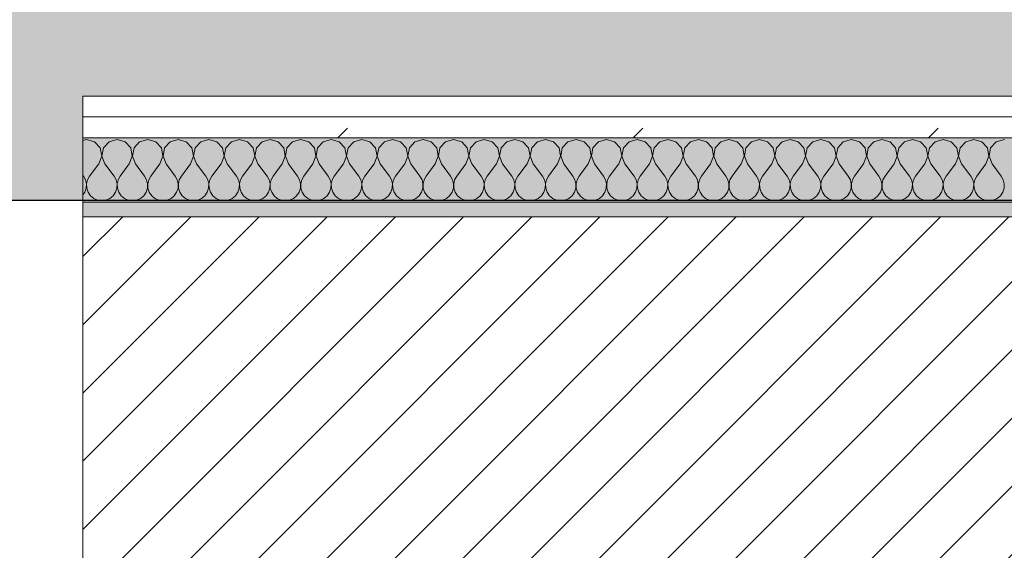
# Model space of a CAD drawing. Header units: millimetres. Extents: x -40968 to 13979, y -19284 to 4746.
# Tile 216 of 256: x -5765 to -5152, y -1411 to -1081. Entities that reach past the tile are written whole.
import ezdxf

# ---------------------------------------------------------------- set-up
doc = ezdxf.new("R2010")
doc.units = ezdxf.units.MM
doc.header["$MEASUREMENT"] = 0
doc.linetypes.add('Wipeout_Contour', pattern=[1000, 0, -1000])
for name, color, linetype in [('12_FAÇ_Façana', 7, 'Continuous'), ('Nuevo_08_E_Envans secs', 7, 'Continuous'), ('Nuevo_14_PAV_Soft Light Grey 0554', 7, 'Continuous'), ('Ventanas Archicad', 7, 'Continuous')]:
    doc.layers.add(name, color=color, linetype=linetype)
for name, color, linetype, lineweight, true_color in [('12_FAÇ_Façana_Pluma_Nº__176', 7, 'Continuous', 15, 0x93a0c6), ('Nuevo_08_E_Envans secs_Pluma_Nº__102', 7, 'Continuous', 5, 0xcccccc), ('Nuevo_08_E_Envans secs_Pluma_Nº__177', 7, 'Continuous', 15, 0xf7e046), ('Nuevo_14_PAV_Soft Light Grey 0554_Pluma_Nº__245', 7, 'Continuous', 13, 0xe8e8e8), ('Ventanas Archicad_Pluma_Nº__3', 7, 'Continuous', 5, 0xa4a4a4)]:
    doc.layers.add(name, color=color, linetype=linetype, lineweight=lineweight, true_color=true_color)
for name, color, linetype, lineweight in [('12_FAÇ_Façana_Pluma_Nº__2', 8, 'Continuous', 5), ('12_FAÇ_Façana_Pluma_Nº__7', 7, 'Continuous', 5), ('Nuevo_08_E_Envans secs_Pluma_Nº__1', 7, 'Continuous', 5), ('Ventanas Archicad_Pluma_Nº__7', 7, 'Continuous', 5)]:
    doc.layers.add(name, color=color, linetype=linetype, lineweight=lineweight)
pattern_1 = [(45, (0, 0), (-183.848, 183.848), [195, -65]), (45, (7e-14, 183.85), (-183.848, 183.848), [195, -65])]

# ---------------------------------------------------------------- blocks, each defined once
blk = doc.blocks.new('Forjado_1_1', base_point=(-23046.79, -1194.06))
at = {"layer": 'Nuevo_14_PAV_Soft Light Grey 0554_Pluma_Nº__245', "linetype": 'Continuous', "lineweight": 0, "true_color": 0xe8e8e8}
h = blk.add_hatch(color=254, dxfattribs=at)
h.paths.add_polyline_path([(-23046.79, -1194.06), (-1631.11, -1193.63), (-1631.11, -6938.97), (-1556.11, -6938.97), (-1556.11, -7503.98), (-1616.26, -7503.98), (-1616.05, -11935.98), (-1564.89, -11935.98), (-1564.89, -12491.98), (-2024.11, -12491.98), (-2024.11, -12338.98), (-6997.39, -12338.98), (-6997.39, -12391.98), (-3637.68, -12391.98), (-3638.94, -13690.72), (-3644.87, -17130.96), (428.17, -17130.98), (428.89, -16788.98), (778.89, -16788.98), (778.35, -17142.97), (2622.91, -17145.82), (2623.01, -17079.79), (3389.91, -17080.98), (3389.61, -17276.98), (5489.84, -17280.21), (5489.84, -17141.49), (5763.89, -17141.49), (5763.89, -16738.98), (6378.89, -16738.98), (6378.89, -12488.98), (5778.89, -12488.98), (5779.74, -11938.87), (6782.11, -11938.85), (6782.11, -9207.42), (6082.11, -9207.42), (6016.11, -7504.98), (6016.11, -9073.42), (2073.42, -9073.42), (2073.42, -5267.32), (5998.89, -5267.32), (5998.89, -1708.98), (5884.89, -967.98), (7332.11, -967.98), (7332.11, 1999.55), (-28277.4, 1999.55), (-23028.39, 1969.01)])
h.paths.add_polyline_path([(492.89, -5267.32), (1951.42, -5267.32), (1951.42, -9073.42), (492.89, -9073.42)], flags=0)
at = {"layer": 'Nuevo_14_PAV_Soft Light Grey 0554_Pluma_Nº__245', "color": 254, "linetype": 'Continuous', "lineweight": 13, "true_color": 0xe8e8e8, "flags": 128}
blk.add_lwpolyline([(428.17, -17130.98), (-3644.87, -17130.96), (-3638.94, -13690.72), (-3637.68, -12391.98), (-6997.39, -12391.98), (-6997.39, -12338.98), (-2024.11, -12338.98), (-2024.11, -12491.98), (-1564.89, -12491.98), (-1564.89, -11935.98), (-1616.05, -11935.98), (-1616.26, -7503.98), (-1556.11, -7503.98), (-1556.11, -6938.97), (-1631.11, -6938.97), (-1631.11, -1193.63), (-23046.79, -1194.06)], dxfattribs=at)
blk = doc.blocks.new('Ventana Vertical Multi-Faja 27_5')
at = {"layer": 'Ventanas Archicad_Pluma_Nº__3', "color": 253, "linetype": 'Continuous', "lineweight": 5, "true_color": 0xa4a4a4}
blk.add_line((-600, -430), (600, -430), dxfattribs=at)
at = {"layer": 'Ventanas Archicad_Pluma_Nº__7', "color": 7, "linetype": 'Continuous', "lineweight": 5}
for p, q in [((-600, -200), (-600, -420)), ((-600, -420), (-600, -430))]:
    blk.add_line(p, q, dxfattribs=at)
blk = doc.blocks.new('Muro_6_1', base_point=(-6926, -1193.98))
at = {"layer": '12_FAÇ_Façana_Pluma_Nº__7', "color": 7, "linetype": 'Continuous', "lineweight": 5}
for p, q in [((-5726, -1203.98), (-5726, -1193.98)), ((-5726, -1423.98), (-5726, -1203.98))]:
    blk.add_line(p, q, dxfattribs=at)
at = {"layer": 'Ventanas Archicad', "color": 253, "linetype": 'Continuous', "lineweight": 5, "true_color": 0xa4a4a6, "zscale": 1000, "rotation": 180}
blk.add_blockref('Ventana Vertical Multi-Faja 27_5', (-6326, -1623.98), dxfattribs=at)
blk = doc.blocks.new('Muro_7_1', base_point=(-5726, -1193.98))
at = {"layer": '12_FAÇ_Façana_Pluma_Nº__176', "linetype": 'Continuous', "lineweight": 0, "true_color": 0x495063}
blk.add_hatch(color=251, dxfattribs=at).paths.add_polyline_path([(-3383.43, -1193.98), (-5726, -1193.98), (-5726, -1203.98), (-3383.43, -1203.98)])
at = {"layer": '12_FAÇ_Façana_Pluma_Nº__2', "linetype": 'Continuous', "lineweight": 5}
h = blk.add_hatch(dxfattribs=at)
h.set_pattern_fill('Ceramic_0001', color=8, style=0, pattern_type=2)
h.set_pattern_definition([(45, (0, 0), (-21.2132, 21.2132), [])])
h.paths.add_polyline_path([(-5726, -1418.98), (-3383.43, -1418.98), (-3383.43, -1203.98), (-5726, -1203.98)])
at = {"layer": '12_FAÇ_Façana_Pluma_Nº__7', "color": 7, "linetype": 'Continuous', "lineweight": 5}
blk.add_line((-3383.43, -1203.98), (-5726, -1203.98), dxfattribs=at)
at = {"layer": '12_FAÇ_Façana_Pluma_Nº__7', "color": 7, "linetype": 'Continuous', "lineweight": 5, "flags": 128}
blk.add_lwpolyline([(-3383.43, -1193.98), (-5726, -1193.98)], dxfattribs=at)
blk = doc.blocks.new('*X501')
at = {"layer": 'Nuevo_08_E_Envans secs_Pluma_Nº__102', "color": 254, "linetype": 'Continuous', "lineweight": 5, "true_color": 0xcccccc}
for p, q in [((-5723.81, -1155.93), (-5726, -1156.55)), ((-5718.8, -1157.35), (-5723.81, -1155.93)), ((-5715.29, -1161.19), (-5718.8, -1157.35)), ((-5709.77, -1157.35), (-5713.28, -1161.19)), ((-5704.76, -1155.93), (-5709.77, -1157.35)), ((-5699.75, -1157.35), (-5704.76, -1155.93)), ((-5696.24, -1161.19), (-5699.75, -1157.35)), ((-5690.72, -1157.35), (-5694.23, -1161.19)), ((-5685.71, -1155.93), (-5690.72, -1157.35)), ((-5680.71, -1157.35), (-5685.71, -1155.93)), ((-5677.2, -1161.19), (-5680.71, -1157.35)), ((-5671.67, -1157.35), (-5675.19, -1161.19)), ((-5666.67, -1155.93), (-5671.67, -1157.35)), ((-5661.66, -1157.35), (-5666.67, -1155.93)), ((-5658.15, -1161.19), (-5661.66, -1157.35)), ((-5652.63, -1157.35), (-5656.14, -1161.19)), ((-5647.62, -1155.93), (-5652.63, -1157.35)), ((-5642.61, -1157.35), (-5647.62, -1155.93)), ((-5639.1, -1161.19), (-5642.61, -1157.35)), ((-5633.58, -1157.35), (-5637.09, -1161.19)), ((-5628.57, -1155.93), (-5633.58, -1157.35)), ((-5623.56, -1157.35), (-5628.57, -1155.93)), ((-5620.05, -1161.19), (-5623.56, -1157.35)), ((-5614.53, -1157.35), (-5618.04, -1161.19)), ((-5609.52, -1155.93), (-5614.53, -1157.35)), ((-5604.52, -1157.35), (-5609.52, -1155.93)), ((-5601.01, -1161.19), (-5604.52, -1157.35)), ((-5595.48, -1157.35), (-5598.99, -1161.19)), ((-5590.48, -1155.93), (-5595.48, -1157.35)), ((-5585.47, -1157.35), (-5590.48, -1155.93)), ((-5581.96, -1161.19), (-5585.47, -1157.35)), ((-5576.44, -1157.35), (-5579.95, -1161.19)), ((-5571.43, -1155.93), (-5576.44, -1157.35)), ((-5566.42, -1157.35), (-5571.43, -1155.93)), ((-5562.91, -1161.19), (-5566.42, -1157.35)), ((-5557.39, -1157.35), (-5560.9, -1161.19)), ((-5552.38, -1155.93), (-5557.39, -1157.35)), ((-5547.37, -1157.35), (-5552.38, -1155.93)), ((-5543.86, -1161.19), (-5547.37, -1157.35)), ((-5538.34, -1157.35), (-5541.85, -1161.19)), ((-5533.33, -1155.93), (-5538.34, -1157.35)), ((-5528.33, -1157.35), (-5533.33, -1155.93)), ((-5524.81, -1161.19), (-5528.33, -1157.35)), ((-5519.29, -1157.35), (-5522.8, -1161.19)), ((-5514.29, -1155.93), (-5519.29, -1157.35)), ((-5509.28, -1157.35), (-5514.29, -1155.93)), ((-5505.77, -1161.19), (-5509.28, -1157.35)), ((-5500.25, -1157.35), (-5503.76, -1161.19)), ((-5495.24, -1155.93), (-5500.25, -1157.35)), ((-5490.23, -1157.35), (-5495.24, -1155.93)), ((-5486.72, -1161.19), (-5490.23, -1157.35)), ((-5481.2, -1157.35), (-5484.71, -1161.19)), ((-5476.19, -1155.93), (-5481.2, -1157.35)), ((-5471.18, -1157.35), (-5476.19, -1155.93)), ((-5467.67, -1161.19), (-5471.18, -1157.35)), ((-5462.15, -1157.35), (-5465.66, -1161.19)), ((-5457.14, -1155.93), (-5462.15, -1157.35)), ((-5452.14, -1157.35), (-5457.14, -1155.93)), ((-5448.62, -1161.19), (-5452.14, -1157.35)), ((-5443.1, -1157.35), (-5446.61, -1161.19)), ((-5438.1, -1155.93), (-5443.1, -1157.35)), ((-5433.09, -1157.35), (-5438.1, -1155.93)), ((-5429.58, -1161.19), (-5433.09, -1157.35)), ((-5424.05, -1157.35), (-5427.57, -1161.19)), ((-5419.05, -1155.93), (-5424.05, -1157.35)), ((-5414.04, -1157.35), (-5419.05, -1155.93)), ((-5410.53, -1161.19), (-5414.04, -1157.35)), ((-5405.01, -1157.35), (-5408.52, -1161.19)), ((-5400, -1155.93), (-5405.01, -1157.35)), ((-5394.99, -1157.35), (-5400, -1155.93)), ((-5391.48, -1161.19), (-5394.99, -1157.35)), ((-5385.96, -1157.35), (-5389.47, -1161.19)), ((-5380.95, -1155.93), (-5385.96, -1157.35)), ((-5375.95, -1157.35), (-5380.95, -1155.93)), ((-5372.43, -1161.19), (-5375.95, -1157.35)), ((-5366.91, -1157.35), (-5370.42, -1161.19)), ((-5361.9, -1155.93), (-5366.91, -1157.35)), ((-5356.9, -1157.35), (-5361.9, -1155.93)), ((-5353.39, -1161.19), (-5356.9, -1157.35)), ((-5347.86, -1157.35), (-5351.38, -1161.19)), ((-5342.86, -1155.93), (-5347.86, -1157.35)), ((-5337.85, -1157.35), (-5342.86, -1155.93)), ((-5334.34, -1161.19), (-5337.85, -1157.35)), ((-5328.82, -1157.35), (-5332.33, -1161.19)), ((-5323.81, -1155.93), (-5328.82, -1157.35)), ((-5318.8, -1157.35), (-5323.81, -1155.93)), ((-5315.29, -1161.19), (-5318.8, -1157.35)), ((-5309.77, -1157.35), (-5313.28, -1161.19)), ((-5304.76, -1155.93), (-5309.77, -1157.35)), ((-5299.75, -1157.35), (-5304.76, -1155.93)), ((-5296.24, -1161.19), (-5299.75, -1157.35)), ((-5290.72, -1157.35), (-5294.23, -1161.19)), ((-5285.71, -1155.93), (-5290.72, -1157.35)), ((-5280.71, -1157.35), (-5285.71, -1155.93)), ((-5277.2, -1161.19), (-5280.71, -1157.35)), ((-5271.67, -1157.35), (-5275.19, -1161.19)), ((-5266.67, -1155.93), (-5271.67, -1157.35)), ((-5261.66, -1157.35), (-5266.67, -1155.93)), ((-5258.15, -1161.19), (-5261.66, -1157.35)), ((-5252.63, -1157.35), (-5256.14, -1161.19)), ((-5247.62, -1155.93), (-5252.63, -1157.35)), ((-5242.61, -1157.35), (-5247.62, -1155.93)), ((-5239.1, -1161.19), (-5242.61, -1157.35)), ((-5233.58, -1157.35), (-5237.09, -1161.19)), ((-5228.57, -1155.93), (-5233.58, -1157.35)), ((-5223.56, -1157.35), (-5228.57, -1155.93)), ((-5220.05, -1161.19), (-5223.56, -1157.35)), ((-5214.53, -1157.35), (-5218.04, -1161.19)), ((-5209.52, -1155.93), (-5214.53, -1157.35)), ((-5204.52, -1157.35), (-5209.52, -1155.93)), ((-5201.01, -1161.19), (-5204.52, -1157.35)), ((-5195.48, -1157.35), (-5198.99, -1161.19)), ((-5190.48, -1155.93), (-5195.48, -1157.35)), ((-5185.47, -1157.35), (-5190.48, -1155.93)), ((-5181.96, -1161.19), (-5185.47, -1157.35)), ((-5176.44, -1157.35), (-5179.95, -1161.19)), ((-5171.43, -1155.93), (-5176.44, -1157.35)), ((-5166.42, -1157.35), (-5171.43, -1155.93)), ((-5162.91, -1161.19), (-5166.42, -1157.35)), ((-5157.39, -1157.35), (-5160.9, -1161.19)), ((-5152.38, -1155.93), (-5157.39, -1157.35)), ((-5714.32, -1166.31), (-5715.29, -1161.19)), ((-5713.28, -1161.19), (-5714.25, -1166.31)), ((-5695.28, -1166.31), (-5696.24, -1161.19)), ((-5694.23, -1161.19), (-5695.2, -1166.31)), ((-5676.23, -1166.31), (-5677.2, -1161.19)), ((-5675.19, -1161.19), (-5676.15, -1166.31)), ((-5657.18, -1166.31), (-5658.15, -1161.19)), ((-5656.14, -1161.19), (-5657.1, -1166.31)), ((-5638.13, -1166.31), (-5639.1, -1161.19)), ((-5637.09, -1161.19), (-5638.06, -1166.31)), ((-5619.09, -1166.31), (-5620.05, -1161.19)), ((-5618.04, -1161.19), (-5619.01, -1166.31)), ((-5600.04, -1166.31), (-5601.01, -1161.19)), ((-5598.99, -1161.19), (-5599.96, -1166.31)), ((-5580.99, -1166.31), (-5581.96, -1161.19)), ((-5579.95, -1161.19), (-5580.91, -1166.31)), ((-5561.94, -1166.31), (-5562.91, -1161.19)), ((-5560.9, -1161.19), (-5561.87, -1166.31)), ((-5542.9, -1166.31), (-5543.86, -1161.19)), ((-5541.85, -1161.19), (-5542.82, -1166.31)), ((-5523.85, -1166.31), (-5524.81, -1161.19)), ((-5522.8, -1161.19), (-5523.77, -1166.31)), ((-5504.8, -1166.31), (-5505.77, -1161.19)), ((-5503.76, -1161.19), (-5504.72, -1166.31)), ((-5485.75, -1166.31), (-5486.72, -1161.19)), ((-5484.71, -1161.19), (-5485.68, -1166.31)), ((-5466.71, -1166.31), (-5467.67, -1161.19)), ((-5465.66, -1161.19), (-5466.63, -1166.31)), ((-5447.66, -1166.31), (-5448.62, -1161.19)), ((-5446.61, -1161.19), (-5447.58, -1166.31)), ((-5428.61, -1166.31), (-5429.58, -1161.19)), ((-5427.57, -1161.19), (-5428.53, -1166.31)), ((-5409.56, -1166.31), (-5410.53, -1161.19)), ((-5408.52, -1161.19), (-5409.49, -1166.31)), ((-5390.51, -1166.31), (-5391.48, -1161.19)), ((-5389.47, -1161.19), (-5390.44, -1166.31)), ((-5371.47, -1166.31), (-5372.43, -1161.19)), ((-5370.42, -1161.19), (-5371.39, -1166.31)), ((-5352.42, -1166.31), (-5353.39, -1161.19)), ((-5351.38, -1161.19), (-5352.34, -1166.31)), ((-5333.37, -1166.31), (-5334.34, -1161.19)), ((-5332.33, -1161.19), (-5333.29, -1166.31)), ((-5314.32, -1166.31), (-5315.29, -1161.19)), ((-5313.28, -1161.19), (-5314.25, -1166.31)), ((-5295.28, -1166.31), (-5296.24, -1161.19)), ((-5294.23, -1161.19), (-5295.2, -1166.31)), ((-5276.23, -1166.31), (-5277.2, -1161.19)), ((-5275.19, -1161.19), (-5276.15, -1166.31)), ((-5257.18, -1166.31), (-5258.15, -1161.19)), ((-5256.14, -1161.19), (-5257.1, -1166.31)), ((-5238.13, -1166.31), (-5239.1, -1161.19)), ((-5237.09, -1161.19), (-5238.06, -1166.31)), ((-5219.09, -1166.31), (-5220.05, -1161.19)), ((-5218.04, -1161.19), (-5219.01, -1166.31)), ((-5200.04, -1166.31), (-5201.01, -1161.19)), ((-5198.99, -1161.19), (-5199.96, -1166.31)), ((-5180.99, -1166.31), (-5181.96, -1161.19)), ((-5179.95, -1161.19), (-5180.91, -1166.31)), ((-5161.94, -1166.31), (-5162.91, -1161.19)), ((-5160.9, -1161.19), (-5161.87, -1166.31)), ((-5716.19, -1171.17), (-5714.32, -1166.31)), ((-5714.25, -1166.31), (-5712.38, -1171.17)), ((-5697.14, -1171.17), (-5695.28, -1166.31)), ((-5695.2, -1166.31), (-5693.33, -1171.17)), ((-5678.1, -1171.17), (-5676.23, -1166.31)), ((-5676.15, -1166.31), (-5674.29, -1171.17)), ((-5659.05, -1171.17), (-5657.18, -1166.31)), ((-5657.1, -1166.31), (-5655.24, -1171.17)), ((-5640, -1171.17), (-5638.13, -1166.31)), ((-5638.06, -1166.31), (-5636.19, -1171.17)), ((-5620.95, -1171.17), (-5619.09, -1166.31)), ((-5619.01, -1166.31), (-5617.14, -1171.17)), ((-5601.9, -1171.17), (-5600.04, -1166.31)), ((-5599.96, -1166.31), (-5598.1, -1171.17)), ((-5582.86, -1171.17), (-5580.99, -1166.31)), ((-5580.91, -1166.31), (-5579.05, -1171.17)), ((-5563.81, -1171.17), (-5561.94, -1166.31)), ((-5561.87, -1166.31), (-5560, -1171.17)), ((-5544.76, -1171.17), (-5542.9, -1166.31)), ((-5542.82, -1166.31), (-5540.95, -1171.17)), ((-5525.71, -1171.17), (-5523.85, -1166.31)), ((-5523.77, -1166.31), (-5521.9, -1171.17)), ((-5506.67, -1171.17), (-5504.8, -1166.31)), ((-5504.72, -1166.31), (-5502.86, -1171.17)), ((-5487.62, -1171.17), (-5485.75, -1166.31)), ((-5485.68, -1166.31), (-5483.81, -1171.17)), ((-5468.57, -1171.17), (-5466.71, -1166.31)), ((-5466.63, -1166.31), (-5464.76, -1171.17)), ((-5449.52, -1171.17), (-5447.66, -1166.31)), ((-5447.58, -1166.31), (-5445.71, -1171.17)), ((-5430.48, -1171.17), (-5428.61, -1166.31)), ((-5428.53, -1166.31), (-5426.67, -1171.17)), ((-5411.43, -1171.17), (-5409.56, -1166.31)), ((-5409.49, -1166.31), (-5407.62, -1171.17)), ((-5392.38, -1171.17), (-5390.51, -1166.31)), ((-5390.44, -1166.31), (-5388.57, -1171.17)), ((-5373.33, -1171.17), (-5371.47, -1166.31)), ((-5371.39, -1166.31), (-5369.52, -1171.17)), ((-5354.29, -1171.17), (-5352.42, -1166.31)), ((-5352.34, -1166.31), (-5350.48, -1171.17)), ((-5335.24, -1171.17), (-5333.37, -1166.31)), ((-5333.29, -1166.31), (-5331.43, -1171.17)), ((-5316.19, -1171.17), (-5314.32, -1166.31)), ((-5314.25, -1166.31), (-5312.38, -1171.17)), ((-5297.14, -1171.17), (-5295.28, -1166.31)), ((-5295.2, -1166.31), (-5293.33, -1171.17)), ((-5278.1, -1171.17), (-5276.23, -1166.31)), ((-5276.15, -1166.31), (-5274.29, -1171.17)), ((-5259.05, -1171.17), (-5257.18, -1166.31)), ((-5257.1, -1166.31), (-5255.24, -1171.17)), ((-5240, -1171.17), (-5238.13, -1166.31)), ((-5238.06, -1166.31), (-5236.19, -1171.17)), ((-5220.95, -1171.17), (-5219.09, -1166.31)), ((-5219.01, -1166.31), (-5217.14, -1171.17)), ((-5201.9, -1171.17), (-5200.04, -1166.31)), ((-5199.96, -1166.31), (-5198.1, -1171.17)), ((-5182.86, -1171.17), (-5180.99, -1166.31)), ((-5180.91, -1166.31), (-5179.05, -1171.17)), ((-5163.81, -1171.17), (-5161.94, -1166.31)), ((-5161.87, -1166.31), (-5160, -1171.17)), ((-5716.19, -1171.17), (-5721.9, -1178.79)), ((-5712.38, -1171.17), (-5706.67, -1178.79)), ((-5697.14, -1171.17), (-5702.86, -1178.79)), ((-5693.33, -1171.17), (-5687.62, -1178.79)), ((-5678.1, -1171.17), (-5683.81, -1178.79)), ((-5674.29, -1171.17), (-5668.57, -1178.79)), ((-5659.05, -1171.17), (-5664.76, -1178.79)), ((-5655.24, -1171.17), (-5649.52, -1178.79)), ((-5640, -1171.17), (-5645.71, -1178.79)), ((-5636.19, -1171.17), (-5630.48, -1178.79)), ((-5620.95, -1171.17), (-5626.67, -1178.79)), ((-5617.14, -1171.17), (-5611.43, -1178.79)), ((-5601.9, -1171.17), (-5607.62, -1178.79)), ((-5598.1, -1171.17), (-5592.38, -1178.79)), ((-5582.86, -1171.17), (-5588.57, -1178.79)), ((-5579.05, -1171.17), (-5573.33, -1178.79)), ((-5563.81, -1171.17), (-5569.52, -1178.79)), ((-5560, -1171.17), (-5554.29, -1178.79)), ((-5544.76, -1171.17), (-5550.48, -1178.79)), ((-5540.95, -1171.17), (-5535.24, -1178.79)), ((-5525.71, -1171.17), (-5531.43, -1178.79)), ((-5521.9, -1171.17), (-5516.19, -1178.79)), ((-5506.67, -1171.17), (-5512.38, -1178.79)), ((-5502.86, -1171.17), (-5497.14, -1178.79)), ((-5487.62, -1171.17), (-5493.33, -1178.79)), ((-5483.81, -1171.17), (-5478.1, -1178.79)), ((-5468.57, -1171.17), (-5474.29, -1178.79)), ((-5464.76, -1171.17), (-5459.05, -1178.79)), ((-5449.52, -1171.17), (-5455.24, -1178.79)), ((-5445.71, -1171.17), (-5440, -1178.79)), ((-5430.48, -1171.17), (-5436.19, -1178.79)), ((-5426.67, -1171.17), (-5420.95, -1178.79)), ((-5411.43, -1171.17), (-5417.14, -1178.79)), ((-5407.62, -1171.17), (-5401.9, -1178.79)), ((-5392.38, -1171.17), (-5398.1, -1178.79)), ((-5388.57, -1171.17), (-5382.86, -1178.79)), ((-5373.33, -1171.17), (-5379.05, -1178.79)), ((-5369.52, -1171.17), (-5363.81, -1178.79)), ((-5354.29, -1171.17), (-5360, -1178.79)), ((-5350.48, -1171.17), (-5344.76, -1178.79)), ((-5335.24, -1171.17), (-5340.95, -1178.79)), ((-5331.43, -1171.17), (-5325.71, -1178.79)), ((-5316.19, -1171.17), (-5321.9, -1178.79)), ((-5312.38, -1171.17), (-5306.67, -1178.79)), ((-5297.14, -1171.17), (-5302.86, -1178.79)), ((-5293.33, -1171.17), (-5287.62, -1178.79)), ((-5278.1, -1171.17), (-5283.81, -1178.79)), ((-5274.29, -1171.17), (-5268.57, -1178.79)), ((-5259.05, -1171.17), (-5264.76, -1178.79)), ((-5255.24, -1171.17), (-5249.52, -1178.79)), ((-5240, -1171.17), (-5245.71, -1178.79)), ((-5236.19, -1171.17), (-5230.48, -1178.79)), ((-5220.95, -1171.17), (-5226.67, -1178.79)), ((-5217.14, -1171.17), (-5211.43, -1178.79)), ((-5201.9, -1171.17), (-5207.62, -1178.79)), ((-5198.1, -1171.17), (-5192.38, -1178.79)), ((-5182.86, -1171.17), (-5188.57, -1178.79)), ((-5179.05, -1171.17), (-5173.33, -1178.79)), ((-5163.81, -1171.17), (-5169.52, -1178.79)), ((-5160, -1171.17), (-5154.29, -1178.79)), ((-5726, -1178.4), (-5725.71, -1178.79)), ((-5724.44, -1181.08), (-5725.71, -1178.79)), ((-5723.85, -1183.64), (-5724.44, -1181.08)), ((-5723.18, -1181.08), (-5723.77, -1183.64)), ((-5721.9, -1178.79), (-5723.18, -1181.08)), ((-5705.4, -1181.08), (-5706.67, -1178.79)), ((-5704.8, -1183.64), (-5705.4, -1181.08)), ((-5704.13, -1181.08), (-5704.72, -1183.64)), ((-5702.86, -1178.79), (-5704.13, -1181.08)), ((-5686.35, -1181.08), (-5687.62, -1178.79)), ((-5685.75, -1183.64), (-5686.35, -1181.08)), ((-5685.08, -1181.08), (-5685.68, -1183.64)), ((-5683.81, -1178.79), (-5685.08, -1181.08)), ((-5667.3, -1181.08), (-5668.57, -1178.79)), ((-5666.71, -1183.64), (-5667.3, -1181.08)), ((-5666.03, -1181.08), (-5666.63, -1183.64)), ((-5664.76, -1178.79), (-5666.03, -1181.08)), ((-5648.25, -1181.08), (-5649.52, -1178.79)), ((-5647.66, -1183.64), (-5648.25, -1181.08)), ((-5646.99, -1181.08), (-5647.58, -1183.64)), ((-5645.71, -1178.79), (-5646.99, -1181.08)), ((-5629.2, -1181.08), (-5630.48, -1178.79)), ((-5628.61, -1183.64), (-5629.2, -1181.08)), ((-5627.94, -1181.08), (-5628.53, -1183.64)), ((-5626.67, -1178.79), (-5627.94, -1181.08)), ((-5610.16, -1181.08), (-5611.43, -1178.79)), ((-5609.56, -1183.64), (-5610.16, -1181.08)), ((-5608.89, -1181.08), (-5609.49, -1183.64)), ((-5607.62, -1178.79), (-5608.89, -1181.08)), ((-5591.11, -1181.08), (-5592.38, -1178.79)), ((-5590.51, -1183.64), (-5591.11, -1181.08)), ((-5589.84, -1181.08), (-5590.44, -1183.64)), ((-5588.57, -1178.79), (-5589.84, -1181.08)), ((-5572.06, -1181.08), (-5573.33, -1178.79)), ((-5571.47, -1183.64), (-5572.06, -1181.08)), ((-5570.8, -1181.08), (-5571.39, -1183.64)), ((-5569.52, -1178.79), (-5570.8, -1181.08)), ((-5553.01, -1181.08), (-5554.29, -1178.79)), ((-5552.42, -1183.64), (-5553.01, -1181.08)), ((-5551.75, -1181.08), (-5552.34, -1183.64)), ((-5550.48, -1178.79), (-5551.75, -1181.08)), ((-5533.97, -1181.08), (-5535.24, -1178.79)), ((-5533.37, -1183.64), (-5533.97, -1181.08)), ((-5532.7, -1181.08), (-5533.29, -1183.64)), ((-5531.43, -1178.79), (-5532.7, -1181.08)), ((-5514.92, -1181.08), (-5516.19, -1178.79)), ((-5514.32, -1183.64), (-5514.92, -1181.08)), ((-5513.65, -1181.08), (-5514.25, -1183.64)), ((-5512.38, -1178.79), (-5513.65, -1181.08)), ((-5495.87, -1181.08), (-5497.14, -1178.79)), ((-5495.28, -1183.64), (-5495.87, -1181.08)), ((-5494.6, -1181.08), (-5495.2, -1183.64)), ((-5493.33, -1178.79), (-5494.6, -1181.08)), ((-5476.82, -1181.08), (-5478.1, -1178.79)), ((-5476.23, -1183.64), (-5476.82, -1181.08)), ((-5475.56, -1181.08), (-5476.15, -1183.64)), ((-5474.29, -1178.79), (-5475.56, -1181.08)), ((-5457.78, -1181.08), (-5459.05, -1178.79)), ((-5457.18, -1183.64), (-5457.78, -1181.08)), ((-5456.51, -1181.08), (-5457.1, -1183.64)), ((-5455.24, -1178.79), (-5456.51, -1181.08)), ((-5438.73, -1181.08), (-5440, -1178.79)), ((-5438.13, -1183.64), (-5438.73, -1181.08)), ((-5437.46, -1181.08), (-5438.06, -1183.64)), ((-5436.19, -1178.79), (-5437.46, -1181.08)), ((-5419.68, -1181.08), (-5420.95, -1178.79)), ((-5419.09, -1183.64), (-5419.68, -1181.08)), ((-5418.41, -1181.08), (-5419.01, -1183.64)), ((-5417.14, -1178.79), (-5418.41, -1181.08)), ((-5400.63, -1181.08), (-5401.9, -1178.79)), ((-5400.04, -1183.64), (-5400.63, -1181.08)), ((-5399.37, -1181.08), (-5399.96, -1183.64)), ((-5398.1, -1178.79), (-5399.37, -1181.08)), ((-5381.59, -1181.08), (-5382.86, -1178.79)), ((-5380.99, -1183.64), (-5381.59, -1181.08)), ((-5380.32, -1181.08), (-5380.91, -1183.64)), ((-5379.05, -1178.79), (-5380.32, -1181.08)), ((-5362.54, -1181.08), (-5363.81, -1178.79)), ((-5361.94, -1183.64), (-5362.54, -1181.08)), ((-5361.27, -1181.08), (-5361.87, -1183.64)), ((-5360, -1178.79), (-5361.27, -1181.08)), ((-5343.49, -1181.08), (-5344.76, -1178.79)), ((-5342.9, -1183.64), (-5343.49, -1181.08)), ((-5342.22, -1181.08), (-5342.82, -1183.64)), ((-5340.95, -1178.79), (-5342.22, -1181.08)), ((-5324.44, -1181.08), (-5325.71, -1178.79)), ((-5323.85, -1183.64), (-5324.44, -1181.08)), ((-5323.18, -1181.08), (-5323.77, -1183.64)), ((-5321.9, -1178.79), (-5323.18, -1181.08)), ((-5305.4, -1181.08), (-5306.67, -1178.79)), ((-5304.8, -1183.64), (-5305.4, -1181.08)), ((-5304.13, -1181.08), (-5304.72, -1183.64)), ((-5302.86, -1178.79), (-5304.13, -1181.08)), ((-5286.35, -1181.08), (-5287.62, -1178.79)), ((-5285.75, -1183.64), (-5286.35, -1181.08)), ((-5285.08, -1181.08), (-5285.68, -1183.64)), ((-5283.81, -1178.79), (-5285.08, -1181.08)), ((-5267.3, -1181.08), (-5268.57, -1178.79)), ((-5266.71, -1183.64), (-5267.3, -1181.08)), ((-5266.03, -1181.08), (-5266.63, -1183.64)), ((-5264.76, -1178.79), (-5266.03, -1181.08)), ((-5248.25, -1181.08), (-5249.52, -1178.79)), ((-5247.66, -1183.64), (-5248.25, -1181.08)), ((-5246.99, -1181.08), (-5247.58, -1183.64)), ((-5245.71, -1178.79), (-5246.99, -1181.08)), ((-5229.2, -1181.08), (-5230.48, -1178.79)), ((-5228.61, -1183.64), (-5229.2, -1181.08)), ((-5227.94, -1181.08), (-5228.53, -1183.64)), ((-5226.67, -1178.79), (-5227.94, -1181.08)), ((-5210.16, -1181.08), (-5211.43, -1178.79)), ((-5209.56, -1183.64), (-5210.16, -1181.08)), ((-5208.89, -1181.08), (-5209.49, -1183.64)), ((-5207.62, -1178.79), (-5208.89, -1181.08)), ((-5191.11, -1181.08), (-5192.38, -1178.79)), ((-5190.51, -1183.64), (-5191.11, -1181.08)), ((-5189.84, -1181.08), (-5190.44, -1183.64)), ((-5188.57, -1178.79), (-5189.84, -1181.08)), ((-5172.06, -1181.08), (-5173.33, -1178.79)), ((-5171.47, -1183.64), (-5172.06, -1181.08)), ((-5170.8, -1181.08), (-5171.39, -1183.64)), ((-5169.52, -1178.79), (-5170.8, -1181.08)), ((-5153.01, -1181.08), (-5154.29, -1178.79)), ((-5152.42, -1183.64), (-5153.01, -1181.08)), ((-5726, -1190.48), (-5724.81, -1188.76)), ((-5724.81, -1188.76), (-5723.98, -1186.27)), ((-5723.98, -1186.27), (-5723.85, -1183.64)), ((-5723.77, -1183.64), (-5723.64, -1186.27)), ((-5723.64, -1186.27), (-5722.8, -1188.76)), ((-5722.8, -1188.76), (-5721.32, -1190.92)), ((-5707.26, -1190.92), (-5705.77, -1188.76)), ((-5705.77, -1188.76), (-5704.93, -1186.27)), ((-5704.93, -1186.27), (-5704.8, -1183.64)), ((-5704.72, -1183.64), (-5704.6, -1186.27)), ((-5704.6, -1186.27), (-5703.76, -1188.76)), ((-5703.76, -1188.76), (-5702.27, -1190.92)), ((-5688.21, -1190.92), (-5686.72, -1188.76)), ((-5686.72, -1188.76), (-5685.88, -1186.27)), ((-5685.88, -1186.27), (-5685.75, -1183.64)), ((-5685.68, -1183.64), (-5685.55, -1186.27)), ((-5685.55, -1186.27), (-5684.71, -1188.76)), ((-5684.71, -1188.76), (-5683.22, -1190.92)), ((-5669.16, -1190.92), (-5667.67, -1188.76)), ((-5667.67, -1188.76), (-5666.83, -1186.27)), ((-5666.83, -1186.27), (-5666.71, -1183.64)), ((-5666.63, -1183.64), (-5666.5, -1186.27)), ((-5666.5, -1186.27), (-5665.66, -1188.76)), ((-5665.66, -1188.76), (-5664.17, -1190.92)), ((-5650.11, -1190.92), (-5648.62, -1188.76)), ((-5648.62, -1188.76), (-5647.78, -1186.27)), ((-5647.78, -1186.27), (-5647.66, -1183.64)), ((-5647.58, -1183.64), (-5647.45, -1186.27)), ((-5647.45, -1186.27), (-5646.61, -1188.76)), ((-5646.61, -1188.76), (-5645.13, -1190.92)), ((-5631.06, -1190.92), (-5629.58, -1188.76)), ((-5629.58, -1188.76), (-5628.74, -1186.27)), ((-5628.74, -1186.27), (-5628.61, -1183.64)), ((-5628.53, -1183.64), (-5628.41, -1186.27)), ((-5628.41, -1186.27), (-5627.57, -1188.76)), ((-5627.57, -1188.76), (-5626.08, -1190.92)), ((-5612.02, -1190.92), (-5610.53, -1188.76)), ((-5610.53, -1188.76), (-5609.69, -1186.27)), ((-5609.69, -1186.27), (-5609.56, -1183.64)), ((-5609.49, -1183.64), (-5609.36, -1186.27)), ((-5609.36, -1186.27), (-5608.52, -1188.76)), ((-5608.52, -1188.76), (-5607.03, -1190.92)), ((-5592.97, -1190.92), (-5591.48, -1188.76)), ((-5591.48, -1188.76), (-5590.64, -1186.27)), ((-5590.64, -1186.27), (-5590.51, -1183.64)), ((-5590.44, -1183.64), (-5590.31, -1186.27)), ((-5590.31, -1186.27), (-5589.47, -1188.76)), ((-5589.47, -1188.76), (-5587.98, -1190.92)), ((-5573.92, -1190.92), (-5572.43, -1188.76)), ((-5572.43, -1188.76), (-5571.59, -1186.27)), ((-5571.59, -1186.27), (-5571.47, -1183.64)), ((-5571.39, -1183.64), (-5571.26, -1186.27)), ((-5571.26, -1186.27), (-5570.42, -1188.76)), ((-5570.42, -1188.76), (-5568.94, -1190.92)), ((-5554.87, -1190.92), (-5553.39, -1188.76)), ((-5553.39, -1188.76), (-5552.55, -1186.27)), ((-5552.55, -1186.27), (-5552.42, -1183.64)), ((-5552.34, -1183.64), (-5552.22, -1186.27)), ((-5552.22, -1186.27), (-5551.38, -1188.76)), ((-5551.38, -1188.76), (-5549.89, -1190.92)), ((-5535.83, -1190.92), (-5534.34, -1188.76)), ((-5534.34, -1188.76), (-5533.5, -1186.27)), ((-5533.5, -1186.27), (-5533.37, -1183.64)), ((-5533.29, -1183.64), (-5533.17, -1186.27)), ((-5533.17, -1186.27), (-5532.33, -1188.76)), ((-5532.33, -1188.76), (-5530.84, -1190.92)), ((-5516.78, -1190.92), (-5515.29, -1188.76)), ((-5515.29, -1188.76), (-5514.45, -1186.27)), ((-5514.45, -1186.27), (-5514.32, -1183.64)), ((-5514.25, -1183.64), (-5514.12, -1186.27)), ((-5514.12, -1186.27), (-5513.28, -1188.76)), ((-5513.28, -1188.76), (-5511.79, -1190.92)), ((-5497.73, -1190.92), (-5496.24, -1188.76)), ((-5496.24, -1188.76), (-5495.4, -1186.27)), ((-5495.4, -1186.27), (-5495.28, -1183.64)), ((-5495.2, -1183.64), (-5495.07, -1186.27)), ((-5495.07, -1186.27), (-5494.23, -1188.76)), ((-5494.23, -1188.76), (-5492.74, -1190.92)), ((-5478.68, -1190.92), (-5477.2, -1188.76)), ((-5477.2, -1188.76), (-5476.36, -1186.27)), ((-5476.36, -1186.27), (-5476.23, -1183.64)), ((-5476.15, -1183.64), (-5476.02, -1186.27)), ((-5476.02, -1186.27), (-5475.19, -1188.76)), ((-5475.19, -1188.76), (-5473.7, -1190.92)), ((-5459.64, -1190.92), (-5458.15, -1188.76)), ((-5458.15, -1188.76), (-5457.31, -1186.27)), ((-5457.31, -1186.27), (-5457.18, -1183.64)), ((-5457.1, -1183.64), (-5456.98, -1186.27)), ((-5456.98, -1186.27), (-5456.14, -1188.76)), ((-5456.14, -1188.76), (-5454.65, -1190.92)), ((-5440.59, -1190.92), (-5439.1, -1188.76)), ((-5439.1, -1188.76), (-5438.26, -1186.27)), ((-5438.26, -1186.27), (-5438.13, -1183.64)), ((-5438.06, -1183.64), (-5437.93, -1186.27)), ((-5437.93, -1186.27), (-5437.09, -1188.76)), ((-5437.09, -1188.76), (-5435.6, -1190.92)), ((-5421.54, -1190.92), (-5420.05, -1188.76)), ((-5420.05, -1188.76), (-5419.21, -1186.27)), ((-5419.21, -1186.27), (-5419.09, -1183.64)), ((-5419.01, -1183.64), (-5418.88, -1186.27)), ((-5418.88, -1186.27), (-5418.04, -1188.76)), ((-5418.04, -1188.76), (-5416.55, -1190.92)), ((-5402.49, -1190.92), (-5401.01, -1188.76)), ((-5401.01, -1188.76), (-5400.17, -1186.27)), ((-5400.17, -1186.27), (-5400.04, -1183.64)), ((-5399.96, -1183.64), (-5399.83, -1186.27)), ((-5399.83, -1186.27), (-5398.99, -1188.76)), ((-5398.99, -1188.76), (-5397.51, -1190.92)), ((-5383.45, -1190.92), (-5381.96, -1188.76)), ((-5381.96, -1188.76), (-5381.12, -1186.27)), ((-5381.12, -1186.27), (-5380.99, -1183.64)), ((-5380.91, -1183.64), (-5380.79, -1186.27)), ((-5380.79, -1186.27), (-5379.95, -1188.76)), ((-5379.95, -1188.76), (-5378.46, -1190.92)), ((-5364.4, -1190.92), (-5362.91, -1188.76)), ((-5362.91, -1188.76), (-5362.07, -1186.27)), ((-5362.07, -1186.27), (-5361.94, -1183.64)), ((-5361.87, -1183.64), (-5361.74, -1186.27)), ((-5361.74, -1186.27), (-5360.9, -1188.76)), ((-5360.9, -1188.76), (-5359.41, -1190.92)), ((-5345.35, -1190.92), (-5343.86, -1188.76)), ((-5343.86, -1188.76), (-5343.02, -1186.27)), ((-5343.02, -1186.27), (-5342.9, -1183.64)), ((-5342.82, -1183.64), (-5342.69, -1186.27)), ((-5342.69, -1186.27), (-5341.85, -1188.76)), ((-5341.85, -1188.76), (-5340.36, -1190.92)), ((-5326.3, -1190.92), (-5324.81, -1188.76)), ((-5324.81, -1188.76), (-5323.98, -1186.27)), ((-5323.98, -1186.27), (-5323.85, -1183.64)), ((-5323.77, -1183.64), (-5323.64, -1186.27)), ((-5323.64, -1186.27), (-5322.8, -1188.76)), ((-5322.8, -1188.76), (-5321.32, -1190.92)), ((-5307.26, -1190.92), (-5305.77, -1188.76)), ((-5305.77, -1188.76), (-5304.93, -1186.27)), ((-5304.93, -1186.27), (-5304.8, -1183.64)), ((-5304.72, -1183.64), (-5304.6, -1186.27)), ((-5304.6, -1186.27), (-5303.76, -1188.76)), ((-5303.76, -1188.76), (-5302.27, -1190.92)), ((-5288.21, -1190.92), (-5286.72, -1188.76)), ((-5286.72, -1188.76), (-5285.88, -1186.27)), ((-5285.88, -1186.27), (-5285.75, -1183.64)), ((-5285.68, -1183.64), (-5285.55, -1186.27)), ((-5285.55, -1186.27), (-5284.71, -1188.76)), ((-5284.71, -1188.76), (-5283.22, -1190.92)), ((-5269.16, -1190.92), (-5267.67, -1188.76)), ((-5267.67, -1188.76), (-5266.83, -1186.27)), ((-5266.83, -1186.27), (-5266.71, -1183.64)), ((-5266.63, -1183.64), (-5266.5, -1186.27)), ((-5266.5, -1186.27), (-5265.66, -1188.76)), ((-5265.66, -1188.76), (-5264.17, -1190.92)), ((-5250.11, -1190.92), (-5248.62, -1188.76)), ((-5248.62, -1188.76), (-5247.78, -1186.27)), ((-5247.78, -1186.27), (-5247.66, -1183.64)), ((-5247.58, -1183.64), (-5247.45, -1186.27)), ((-5247.45, -1186.27), (-5246.61, -1188.76)), ((-5246.61, -1188.76), (-5245.13, -1190.92)), ((-5231.06, -1190.92), (-5229.58, -1188.76)), ((-5229.58, -1188.76), (-5228.74, -1186.27)), ((-5228.74, -1186.27), (-5228.61, -1183.64)), ((-5228.53, -1183.64), (-5228.41, -1186.27)), ((-5228.41, -1186.27), (-5227.57, -1188.76)), ((-5227.57, -1188.76), (-5226.08, -1190.92)), ((-5212.02, -1190.92), (-5210.53, -1188.76)), ((-5210.53, -1188.76), (-5209.69, -1186.27)), ((-5209.69, -1186.27), (-5209.56, -1183.64)), ((-5209.49, -1183.64), (-5209.36, -1186.27)), ((-5209.36, -1186.27), (-5208.52, -1188.76)), ((-5208.52, -1188.76), (-5207.03, -1190.92)), ((-5192.97, -1190.92), (-5191.48, -1188.76)), ((-5191.48, -1188.76), (-5190.64, -1186.27)), ((-5190.64, -1186.27), (-5190.51, -1183.64)), ((-5190.44, -1183.64), (-5190.31, -1186.27)), ((-5190.31, -1186.27), (-5189.47, -1188.76)), ((-5189.47, -1188.76), (-5187.98, -1190.92)), ((-5173.92, -1190.92), (-5172.43, -1188.76)), ((-5172.43, -1188.76), (-5171.59, -1186.27)), ((-5171.59, -1186.27), (-5171.47, -1183.64)), ((-5171.39, -1183.64), (-5171.26, -1186.27)), ((-5171.26, -1186.27), (-5170.42, -1188.76)), ((-5170.42, -1188.76), (-5168.94, -1190.92)), ((-5154.87, -1190.92), (-5153.39, -1188.76)), ((-5153.39, -1188.76), (-5152.55, -1186.27)), ((-5152.55, -1186.27), (-5152.42, -1183.64)), ((-5721.32, -1190.92), (-5719.29, -1192.6)), ((-5719.29, -1192.6), (-5716.89, -1193.66)), ((-5716.89, -1193.66), (-5714.29, -1194.02)), ((-5714.29, -1194.02), (-5711.68, -1193.66)), ((-5711.68, -1193.66), (-5709.28, -1192.6)), ((-5709.28, -1192.6), (-5707.26, -1190.92)), ((-5702.27, -1190.92), (-5700.25, -1192.6)), ((-5700.25, -1192.6), (-5697.84, -1193.66)), ((-5697.84, -1193.66), (-5695.24, -1194.02)), ((-5695.24, -1194.02), (-5692.64, -1193.66)), ((-5692.64, -1193.66), (-5690.23, -1192.6)), ((-5690.23, -1192.6), (-5688.21, -1190.92)), ((-5683.22, -1190.92), (-5681.2, -1192.6)), ((-5681.2, -1192.6), (-5678.79, -1193.66)), ((-5678.79, -1193.66), (-5676.19, -1194.02)), ((-5676.19, -1194.02), (-5673.59, -1193.66)), ((-5673.59, -1193.66), (-5671.18, -1192.6)), ((-5671.18, -1192.6), (-5669.16, -1190.92)), ((-5664.17, -1190.92), (-5662.15, -1192.6)), ((-5662.15, -1192.6), (-5659.75, -1193.66)), ((-5659.75, -1193.66), (-5657.14, -1194.02)), ((-5657.14, -1194.02), (-5654.54, -1193.66)), ((-5654.54, -1193.66), (-5652.14, -1192.6)), ((-5652.14, -1192.6), (-5650.11, -1190.92)), ((-5645.13, -1190.92), (-5643.1, -1192.6)), ((-5643.1, -1192.6), (-5640.7, -1193.66)), ((-5640.7, -1193.66), (-5638.1, -1194.02)), ((-5638.1, -1194.02), (-5635.49, -1193.66)), ((-5635.49, -1193.66), (-5633.09, -1192.6)), ((-5633.09, -1192.6), (-5631.06, -1190.92)), ((-5626.08, -1190.92), (-5624.05, -1192.6)), ((-5624.05, -1192.6), (-5621.65, -1193.66)), ((-5621.65, -1193.66), (-5619.05, -1194.02)), ((-5619.05, -1194.02), (-5616.45, -1193.66)), ((-5616.45, -1193.66), (-5614.04, -1192.6)), ((-5614.04, -1192.6), (-5612.02, -1190.92)), ((-5607.03, -1190.92), (-5605.01, -1192.6)), ((-5605.01, -1192.6), (-5602.6, -1193.66)), ((-5602.6, -1193.66), (-5600, -1194.02)), ((-5600, -1194.02), (-5597.4, -1193.66)), ((-5597.4, -1193.66), (-5594.99, -1192.6)), ((-5594.99, -1192.6), (-5592.97, -1190.92)), ((-5587.98, -1190.92), (-5585.96, -1192.6)), ((-5585.96, -1192.6), (-5583.55, -1193.66)), ((-5583.55, -1193.66), (-5580.95, -1194.02)), ((-5580.95, -1194.02), (-5578.35, -1193.66)), ((-5578.35, -1193.66), (-5575.95, -1192.6)), ((-5575.95, -1192.6), (-5573.92, -1190.92)), ((-5568.94, -1190.92), (-5566.91, -1192.6)), ((-5566.91, -1192.6), (-5564.51, -1193.66)), ((-5564.51, -1193.66), (-5561.9, -1194.02)), ((-5561.9, -1194.02), (-5559.3, -1193.66)), ((-5559.3, -1193.66), (-5556.9, -1192.6)), ((-5556.9, -1192.6), (-5554.87, -1190.92)), ((-5549.89, -1190.92), (-5547.86, -1192.6)), ((-5547.86, -1192.6), (-5545.46, -1193.66)), ((-5545.46, -1193.66), (-5542.86, -1194.02)), ((-5542.86, -1194.02), (-5540.25, -1193.66)), ((-5540.25, -1193.66), (-5537.85, -1192.6)), ((-5537.85, -1192.6), (-5535.83, -1190.92)), ((-5530.84, -1190.92), (-5528.82, -1192.6)), ((-5528.82, -1192.6), (-5526.41, -1193.66)), ((-5526.41, -1193.66), (-5523.81, -1194.02)), ((-5523.81, -1194.02), (-5521.21, -1193.66)), ((-5521.21, -1193.66), (-5518.8, -1192.6)), ((-5518.8, -1192.6), (-5516.78, -1190.92)), ((-5511.79, -1190.92), (-5509.77, -1192.6)), ((-5509.77, -1192.6), (-5507.36, -1193.66)), ((-5507.36, -1193.66), (-5504.76, -1194.02)), ((-5504.76, -1194.02), (-5502.16, -1193.66)), ((-5502.16, -1193.66), (-5499.75, -1192.6)), ((-5499.75, -1192.6), (-5497.73, -1190.92)), ((-5492.74, -1190.92), (-5490.72, -1192.6)), ((-5490.72, -1192.6), (-5488.32, -1193.66)), ((-5488.32, -1193.66), (-5485.71, -1194.02)), ((-5485.71, -1194.02), (-5483.11, -1193.66)), ((-5483.11, -1193.66), (-5480.71, -1192.6)), ((-5480.71, -1192.6), (-5478.68, -1190.92)), ((-5473.7, -1190.92), (-5471.67, -1192.6)), ((-5471.67, -1192.6), (-5469.27, -1193.66)), ((-5469.27, -1193.66), (-5466.67, -1194.02)), ((-5466.67, -1194.02), (-5464.06, -1193.66)), ((-5464.06, -1193.66), (-5461.66, -1192.6)), ((-5461.66, -1192.6), (-5459.64, -1190.92)), ((-5454.65, -1190.92), (-5452.63, -1192.6)), ((-5452.63, -1192.6), (-5450.22, -1193.66)), ((-5450.22, -1193.66), (-5447.62, -1194.02)), ((-5447.62, -1194.02), (-5445.02, -1193.66)), ((-5445.02, -1193.66), (-5442.61, -1192.6)), ((-5442.61, -1192.6), (-5440.59, -1190.92)), ((-5435.6, -1190.92), (-5433.58, -1192.6)), ((-5433.58, -1192.6), (-5431.17, -1193.66)), ((-5431.17, -1193.66), (-5428.57, -1194.02)), ((-5428.57, -1194.02), (-5425.97, -1193.66)), ((-5425.97, -1193.66), (-5423.56, -1192.6)), ((-5423.56, -1192.6), (-5421.54, -1190.92)), ((-5416.55, -1190.92), (-5414.53, -1192.6)), ((-5414.53, -1192.6), (-5412.13, -1193.66)), ((-5412.13, -1193.66), (-5409.52, -1194.02)), ((-5409.52, -1194.02), (-5406.92, -1193.66)), ((-5406.92, -1193.66), (-5404.52, -1192.6)), ((-5404.52, -1192.6), (-5402.49, -1190.92)), ((-5397.51, -1190.92), (-5395.48, -1192.6)), ((-5395.48, -1192.6), (-5393.08, -1193.66)), ((-5393.08, -1193.66), (-5390.48, -1194.02)), ((-5390.48, -1194.02), (-5387.87, -1193.66)), ((-5387.87, -1193.66), (-5385.47, -1192.6)), ((-5385.47, -1192.6), (-5383.45, -1190.92)), ((-5378.46, -1190.92), (-5376.44, -1192.6)), ((-5376.44, -1192.6), (-5374.03, -1193.66)), ((-5374.03, -1193.66), (-5371.43, -1194.02)), ((-5371.43, -1194.02), (-5368.83, -1193.66)), ((-5368.83, -1193.66), (-5366.42, -1192.6)), ((-5366.42, -1192.6), (-5364.4, -1190.92)), ((-5359.41, -1190.92), (-5357.39, -1192.6)), ((-5357.39, -1192.6), (-5354.98, -1193.66)), ((-5354.98, -1193.66), (-5352.38, -1194.02)), ((-5352.38, -1194.02), (-5349.78, -1193.66)), ((-5349.78, -1193.66), (-5347.37, -1192.6)), ((-5347.37, -1192.6), (-5345.35, -1190.92)), ((-5340.36, -1190.92), (-5338.34, -1192.6)), ((-5338.34, -1192.6), (-5335.94, -1193.66)), ((-5335.94, -1193.66), (-5333.33, -1194.02)), ((-5333.33, -1194.02), (-5330.73, -1193.66)), ((-5330.73, -1193.66), (-5328.33, -1192.6)), ((-5328.33, -1192.6), (-5326.3, -1190.92)), ((-5321.32, -1190.92), (-5319.29, -1192.6)), ((-5319.29, -1192.6), (-5316.89, -1193.66)), ((-5316.89, -1193.66), (-5314.29, -1194.02)), ((-5314.29, -1194.02), (-5311.68, -1193.66)), ((-5311.68, -1193.66), (-5309.28, -1192.6)), ((-5309.28, -1192.6), (-5307.26, -1190.92)), ((-5302.27, -1190.92), (-5300.25, -1192.6)), ((-5300.25, -1192.6), (-5297.84, -1193.66)), ((-5297.84, -1193.66), (-5295.24, -1194.02)), ((-5295.24, -1194.02), (-5292.64, -1193.66)), ((-5292.64, -1193.66), (-5290.23, -1192.6)), ((-5290.23, -1192.6), (-5288.21, -1190.92)), ((-5283.22, -1190.92), (-5281.2, -1192.6)), ((-5281.2, -1192.6), (-5278.79, -1193.66)), ((-5278.79, -1193.66), (-5276.19, -1194.02)), ((-5276.19, -1194.02), (-5273.59, -1193.66)), ((-5273.59, -1193.66), (-5271.18, -1192.6)), ((-5271.18, -1192.6), (-5269.16, -1190.92)), ((-5264.17, -1190.92), (-5262.15, -1192.6)), ((-5262.15, -1192.6), (-5259.75, -1193.66)), ((-5259.75, -1193.66), (-5257.14, -1194.02)), ((-5257.14, -1194.02), (-5254.54, -1193.66)), ((-5254.54, -1193.66), (-5252.14, -1192.6)), ((-5252.14, -1192.6), (-5250.11, -1190.92)), ((-5245.13, -1190.92), (-5243.1, -1192.6)), ((-5243.1, -1192.6), (-5240.7, -1193.66)), ((-5240.7, -1193.66), (-5238.1, -1194.02)), ((-5238.1, -1194.02), (-5235.49, -1193.66)), ((-5235.49, -1193.66), (-5233.09, -1192.6)), ((-5233.09, -1192.6), (-5231.06, -1190.92)), ((-5226.08, -1190.92), (-5224.05, -1192.6)), ((-5224.05, -1192.6), (-5221.65, -1193.66)), ((-5221.65, -1193.66), (-5219.05, -1194.02)), ((-5219.05, -1194.02), (-5216.45, -1193.66)), ((-5216.45, -1193.66), (-5214.04, -1192.6)), ((-5214.04, -1192.6), (-5212.02, -1190.92)), ((-5207.03, -1190.92), (-5205.01, -1192.6)), ((-5205.01, -1192.6), (-5202.6, -1193.66)), ((-5202.6, -1193.66), (-5200, -1194.02)), ((-5200, -1194.02), (-5197.4, -1193.66)), ((-5197.4, -1193.66), (-5194.99, -1192.6)), ((-5194.99, -1192.6), (-5192.97, -1190.92)), ((-5187.98, -1190.92), (-5185.96, -1192.6)), ((-5185.96, -1192.6), (-5183.55, -1193.66)), ((-5183.55, -1193.66), (-5180.95, -1194.02)), ((-5180.95, -1194.02), (-5178.35, -1193.66)), ((-5178.35, -1193.66), (-5175.95, -1192.6)), ((-5175.95, -1192.6), (-5173.92, -1190.92)), ((-5168.94, -1190.92), (-5166.91, -1192.6)), ((-5166.91, -1192.6), (-5164.51, -1193.66)), ((-5164.51, -1193.66), (-5161.9, -1194.02)), ((-5161.9, -1194.02), (-5159.3, -1193.66)), ((-5159.3, -1193.66), (-5156.9, -1192.6)), ((-5156.9, -1192.6), (-5154.87, -1190.92))]:
    blk.add_line(p, q, dxfattribs=at)
blk = doc.blocks.new('Muro_154_1', base_point=(-5726, -1128.98))
at = {"layer": 'Nuevo_08_E_Envans secs_Pluma_Nº__1', "color": 7, "linetype": 'Continuous', "lineweight": 5, "flags": 128}
blk.add_lwpolyline([(-5726, -1194.98), (-3383.43, -1194.98)], dxfattribs=at)
at = {"color": 254, "linetype": 'Wipeout_Contour', "lineweight": 0, "ltscale": 18812.650821}
blk.add_wipeout([(-3383.43, -1128.98), (-5726, -1128.98), (-5726, -1141.98), (-3383.43, -1141.98)], dxfattribs=at).dxf.layer = 'Nuevo_08_E_Envans secs'
at = {"layer": 'Nuevo_08_E_Envans secs_Pluma_Nº__177', "linetype": 'Continuous', "lineweight": 15, "true_color": 0xf7e046}
h = blk.add_hatch(dxfattribs=at)
h.set_pattern_fill('Panellat_HPL_0001', color=53, style=0, pattern_type=2)
h.set_pattern_definition(pattern_1)
h.paths.add_polyline_path([(-3383.43, -1128.98), (-5726, -1128.98), (-5726, -1141.98), (-3383.43, -1141.98)])
at = {"layer": 'Nuevo_08_E_Envans secs_Pluma_Nº__1', "color": 7, "linetype": 'Continuous', "lineweight": 5, "flags": 128}
blk.add_lwpolyline([(-3383.43, -1128.98), (-5726, -1128.98)], dxfattribs=at)
at = {"color": 254, "linetype": 'Wipeout_Contour', "lineweight": 0, "ltscale": 18826.049528}
blk.add_wipeout([(-3383.43, -1141.98), (-5726, -1141.98), (-5726, -1154.98), (-3383.43, -1154.98)], dxfattribs=at).dxf.layer = 'Nuevo_08_E_Envans secs'
at = {"layer": 'Nuevo_08_E_Envans secs_Pluma_Nº__177', "linetype": 'Continuous', "lineweight": 15, "true_color": 0xf7e046}
h = blk.add_hatch(dxfattribs=at)
h.set_pattern_fill('Panellat_HPL_0001', color=53, style=0, pattern_type=2)
h.set_pattern_definition(pattern_1)
h.paths.add_polyline_path([(-3383.43, -1141.98), (-5726, -1141.98), (-5726, -1154.98), (-3383.43, -1154.98)])
at = {"layer": 'Nuevo_08_E_Envans secs_Pluma_Nº__1', "color": 7, "linetype": 'Continuous', "lineweight": 5}
for p, q in [((-3383.43, -1141.98), (-5726, -1141.98)), ((-3383.43, -1154.98), (-5726, -1154.98))]:
    blk.add_line(p, q, dxfattribs=at)
at = {"layer": 'Nuevo_08_E_Envans secs_Pluma_Nº__1', "color": 7, "linetype": 'Continuous', "lineweight": 5, "flags": 128}
for points in [[(-5726, -1128.98), (-5726, -1141.98)], [(-5726, -1141.98), (-5726, -1154.98)], [(-5726, -1154.98), (-5726, -1194.98)]]:
    blk.add_lwpolyline(points, dxfattribs=at)
at = {"layer": 'Nuevo_08_E_Envans secs', "color": 7, "lineweight": 20}
blk.add_blockref('*X501', (0, 0), dxfattribs=at)

msp = doc.modelspace()

# ---------------------------------------------------------------- block references
at = {"layer": '12_FAÇ_Façana', "color": 7, "lineweight": 20}
for name, p in [('Muro_6_1', (-6926, -1193.98)), ('Muro_7_1', (-5726, -1193.98))]:
    msp.add_blockref(name, p, dxfattribs=at)
at = {"layer": 'Nuevo_14_PAV_Soft Light Grey 0554', "color": 254, "linetype": 'Continuous', "lineweight": 13, "true_color": 0xe8e8e8}
msp.add_blockref('Forjado_1_1', (-23046.79, -1194.06), dxfattribs=at)

# ---------------------------------------------------------------- next in the draw order: block references
at = {"layer": 'Nuevo_08_E_Envans secs', "color": 7, "lineweight": 20}
msp.add_blockref('Muro_154_1', (-5726, -1128.98), dxfattribs=at)

doc.saveas('drawing.dxf')
